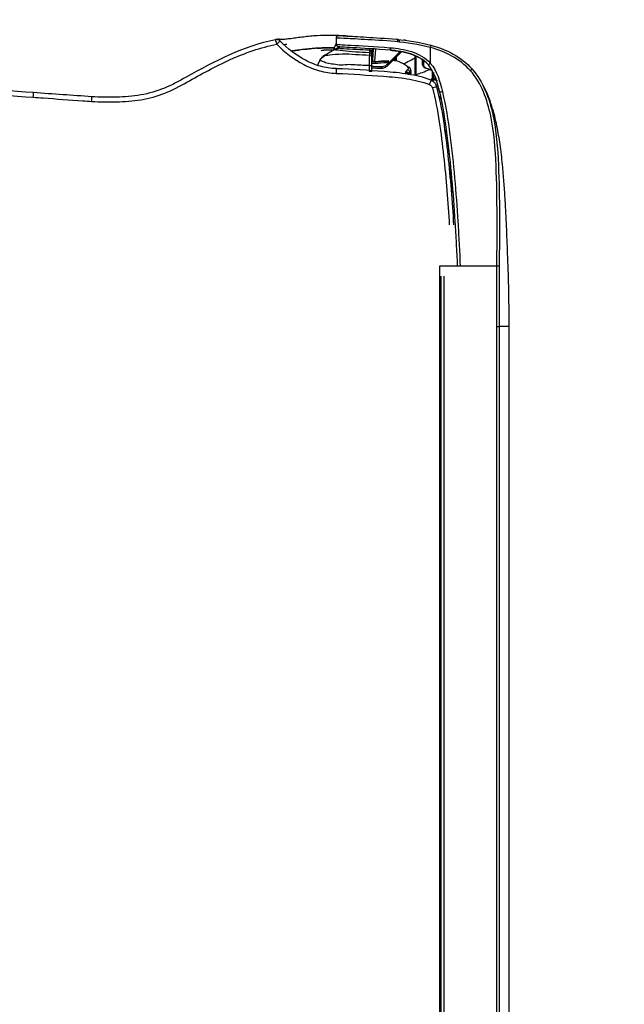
# Model space of a CAD drawing. Header units: millimetres. Extents: x -424979 to 718034, y -72486 to 344972.
# Tile 234 of 256: x 589816 to 590108, y 147364 to 147841. Entities that reach past the tile are written whole.
import ezdxf
from ezdxf.xclip import XClip

# ---------------------------------------------------------------- set-up
doc = ezdxf.new("R2010")
doc.units = ezdxf.units.MM
doc.header["$MEASUREMENT"] = 0
doc.header["$XCLIPFRAME"] = 0
doc.layers.add('IS_KLIM_urządzenia', color=3, linetype='Continuous')
doc.layers.add('Rysunki i obrazki', color=7, linetype='Continuous')
doc.layers.add('SKAN - RZUT_7_0_Nr_pióra__1', color=7, linetype='Continuous', lineweight=13)
picture_1 = doc.add_image_def('image7.tif', size_in_pixel=(14115, 7016))

# ---------------------------------------------------------------- blocks, each defined once
blk = doc.blocks.new('Rysunek_7_7', base_point=(-247133.12, 120862.67))
at = {"layer": 'SKAN - RZUT_7_0_Nr_pióra__1', "color": 7, "lineweight": 13}
image = blk.add_image(picture_1, insert=(-306883.09, 91162.66), size_in_units=(119499.94, 59400.02), dxfattribs=at)
image.set_boundary_path([(-0.5, -0.5), (14114.5, 7015.5)])
blk = doc.blocks.new('G$CFEA986A8')
at = {"layer": 'IS_KLIM_urządzenia', "linetype": 'Continuous'}
for p, q in [((965.15, 28.07), (964.65, 27.59)), ((964.65, 27.59), (965.09, 28)), ((965.09, 28), (964.65, 27.59)), ((965.08, 27.99), (964.65, 27.59)), ((965.08, 28), (964.75, 27.68)), ((964.76, 27.69), (965.08, 27.99)), ((965.13, 27.95), (965.13, 27.96)), ((965.13, 27.94), (965.13, 27.94)), ((965.13, 27.94), (965.13, 27.94)), ((960.8, 27.59), (960.8, 27.59)), ((960.8, 27.59), (960.8, 27.58)), ((960.8, 27.58), (960.8, 27.58)), ((962.82, 27.01), (965.29, 26.79)), ((965.33, 27.29), (963.06, 27.49)), ((965.34, 27.5), (963.25, 27.5)), ((963.62, 27.59), (963.77, 27.59)), ((963.77, 27.59), (963.62, 27.59)), ((963.62, 27.59), (963.62, 27.59)), ((963.62, 27.59), (963.62, 27.59)), ((963.78, 27.59), (963.64, 27.59)), ((963.65, 27.59), (963.64, 27.59)), ((963.64, 27.59), (963.65, 27.59)), ((964.65, 27.59), (963.77, 27.59)), ((964.65, 27.59), (963.78, 27.59)), ((963.81, 27.59), (964.11, 27.59)), ((964.11, 27.59), (963.81, 27.59)), ((964.65, 27.59), (963.82, 27.59)), ((963.82, 27.59), (963.82, 27.59)), ((963.96, 27.59), (964.65, 27.59)), ((963.96, 27.59), (963.96, 27.59)), ((964.65, 27.59), (963.96, 27.59)), ((963.96, 27.59), (964.65, 27.59)), ((963.96, 27.59), (963.96, 27.59)), ((964.65, 27.59), (963.96, 27.59)), ((964.64, 27.59), (964.65, 27.59)), ((964.66, 27.6), (964.65, 27.59)), ((964.65, 27.59), (964.66, 27.6)), ((964.65, 27.59), (964.65, 27.59)), ((964.65, 27.58), (964.65, 27.59)), ((964.65, 27.59), (964.65, 27.59)), ((964.65, 27.59), (964.65, 27.59)), ((964.65, 27.59), (964.65, 27.59)), ((964.65, 27.59), (964.65, 27.59)), ((964.65, 27.59), (964.65, 27.59)), ((964.65, 27.59), (964.65, 27.59)), ((964.65, 27.58), (964.65, 27.58)), ((962.04, 24.32), (962.13, 24.22)), ((962.13, 24.22), (964.85, 21.51)), ((962.13, 24.22), (962.49, 24.22)), ((962.49, 24.22), (962.22, 24.49)), ((964.88, 21.83), (962.49, 24.22)), ((962.49, 24.22), (962.63, 24.22)), ((46.52, 13.96), (921.55, 13.84)), ((48.58, 13.7), (919.48, 13.58)), ((919.48, 13.06), (48.58, 13.18)), ((921.53, 13.84), (921.53, 2.34)), ((58.74, 2.46), (909.33, 2.34)), ((58.73, 0), (909.33, -0.12)), ((909.33, 1.87), (58.74, 1.98))]:
    blk.add_line(p, q, dxfattribs=at)
for centre, radius, start, end in [((966.23, 46.82), 1, 314.7826, 11.7219), ((965.57, 23.69), 0.5, 174.3028, 174.8572)]:
    blk.add_arc(centre, radius, start, end, dxfattribs=at)
at = {"layer": 'IS_KLIM_urządzenia', "linetype": 'Continuous', "extrusion": (0, 0, -1)}
for centre, start, end in [((-966.24, 34.23), 2.819, 90), ((-967.54, 34.23), 90, 182.7932)]:
    blk.add_arc(centre, 0.5, start, end, dxfattribs=at)
at = {"layer": 'IS_KLIM_urządzenia', "linetype": 'Continuous'}
for centre, major_axis, ratio, start_param, end_param in [((954.69, 84.17), (-0.998, 0.07), 0.023762, 1.636562, 3.141593), ((966.23, 46.82), (-0.979, -0.203), 0.056856, 1.631801, 3.141593), ((966.23, 46.82), (-0.704, 0.71), 0.020204, 3.141593, 4.63148), ((960.36, 34.82), (0.999, -0.049), 0.051256, 4.768713, 6.283185), ((960.36, 34.78), (0.999, -0.047), 0.051373, 4.768607, 6.283185), ((960.8, 28.09), (0, 0.5), 0.002816, 3.141639, 4.764644), ((961.96, 28.09), (0, 0.5), 0.000868, 1.518284, 3.141546), ((963.74, 28.09), (0, 0.5), 0.707175, 3.141658, 4.713759), ((964.21, 28.09), (0, 0.5), 0.707187, 3.141658, 4.713902), ((963.62, 27.79), (0, -0.2), 0.000013, 0.000046, 1.220385), ((964.1, 27.28), (-0.499, -0.033), 0.703948, 5.100293, 5.413725), ((964.11, 27.79), (0, 0.2), 0.000013, 3.141639, 4.361977), ((961.71, 25.79), (-0.25, 0.009), 0.004928, 4.721292, 6.283312), ((962.22, 24.49), (0.177, 0.177), 0.009872, 1.573264, 3.141593), ((965.57, 23.69), (0.498, -0.05), 0.399009, 1.576336, 3.142289), ((965.57, 23.69), (0.498, -0.045), 0.399039, 1.572475, 3.141593), ((965.57, 23.75), (0.498, -0.042), 0.40242, 1.570829, 3.141593), ((966.78, 22.67), (-0.498, 0.048), 0.655613, 1.68664, 3.142509), ((960.03, 20.77), (-0.282, 0.413), 0.898755, 3.126761, 4.122323), ((960.3, 20.73), (0.367, 0.34), 0.8822, 4.14442, 5.443074), ((960.62, 20.38), (0.376, 0.33), 0.885836, 4.168001, 5.478744), ((958.09, 16.02), (0.925, -0.381), 0.043497, 4.774575, 6.283185), ((961.57, 16.6), (-0.192, 0.056), 0.184381, 0, 0.981312), ((962.44, 15.81), (0.326, -0.379), 0.006066, 3.141593, 4.776304), ((962.34, 17.18), (0, 0.2), 0.576627, 0, 1.56207), ((957.43, 15.43), (0.263, -0.965), 0.021464, 0, 1.498233), ((959.1, 15.2), (0.191, 0.059), 0.212832, 0.62596, 2.147611), ((959.27, 14.73), (-0.18, 0.087), 0.196125, 0, 1.166038), ((959.21, 15.5), (-0.19, -0.061), 0.210046, 3.10566, 3.756008), ((959.99, 15.18), (0, 0.2), 0.433029, 0, 1.56207), ((965.61, 15.81), (-0.482, 0.133), 0.040619, 1.62052, 3.141593), ((956.69, 13.39), (0.117, -0.486), 0.019962, 1.512141, 3.141593), ((960.96, 7.75), (-0.331, 0.375), 0.006851, 1.634627, 3.141593), ((921.53, 2.37), (0, 0.5), 0.000014, 1.623156, 3.109817)]:
    blk.add_ellipse(centre, major_axis=major_axis, ratio=ratio, start_param=start_param, end_param=end_param, dxfattribs=at)
at = {"layer": 'IS_KLIM_urządzenia', "linetype": 'Continuous', "extrusion": (0, 0, -1)}
for centre, major_axis, ratio, start_param, end_param in [((964.65, 28.09), (0.266, -0.423), 1, 5.550236, 6.844477), ((964.05, 27.59), (-0.725, 0), 0.000047, 1.659786, 2.553482), ((964.05, 27.59), (-0.725, 0), 0.000047, 3.72973, 4.623425)]:
    blk.add_ellipse(centre, major_axis=major_axis, ratio=ratio, start_param=start_param, end_param=end_param, dxfattribs=at)
at = {"layer": 'IS_KLIM_urządzenia', "linetype": 'Continuous'}
for points, degree in [([(959.21, 147.27), (958, 130.15), (956.79, 113.02), (955.58, 95.9)], 3), ([(956.51, 95.85), (957.7, 112.97), (958.9, 130.09), (960.1, 147.21)], 3), ([(955.58, 95.9), (956.08, 95.86), (956.51, 95.84), (956.51, 95.85)], 3), ([(955.68, 84.1), (955.96, 88.01), (956.23, 91.93), (956.51, 95.85)], 3), ([(966.94, 46.13), (967.09, 46.15), (967.24, 46.22), (967.29, 46.32)], 3), ([(967.29, 46.32), (967.31, 46.43), (967.3, 46.54), (967.28, 46.65)], 3), ([(967.29, 46.32), (967.29, 46.33), (967.3, 46.34), (967.3, 46.34)], 3), ([(966.26, 44.75), (966.23, 44.93), (966.2, 45.11), (966.17, 45.29)], 3), ([(964.94, 43.51), (965.19, 42.03), (965.36, 40.54), (965.46, 39.04)], 3), ([(963.02, 38.08), (962.56, 38.37), (962.05, 38.54)], 2), ([(963.01, 38.08), (962.7, 38.26), (962.38, 38.43), (962.05, 38.54)], 3), ([(963.01, 38.08), (963.43, 37.83), (963.78, 37.48), (964.04, 37.07)], 3), ([(965.48, 38.69), (965.55, 37.5), (965.57, 36.3), (965.55, 35.08)], 3), ([(965.18, 35.2), (964.59, 36.16), (964.01, 37.11)], 2), ([(965.07, 35.52), (965.08, 36.12), (965.09, 36.71), (965.1, 37.31)], 3), ([(965.76, 34.34), (965.65, 34.4), (965.55, 34.45), (965.44, 34.49)], 3), ([(966.24, 34.73), (966.67, 34.73), (967.1, 34.73), (967.54, 34.73)], 3), ([(967.95, 32.52), (967.94, 32.5), (967.94, 32.48), (967.94, 32.45)], 3), ([(964.56, 28.09), (964.41, 28.09), (964.25, 28.09), (964.09, 28.09)], 3), ([(960.8, 27.59), (961.08, 27.59), (961.36, 27.59), (961.63, 27.59)], 3), ([(960.8, 27.59), (961.19, 27.59), (961.58, 27.59), (961.96, 27.59)], 3), ([(960.8, 27.58), (961.04, 27.58), (961.28, 27.58), (961.52, 27.58)], 3), ([(960.8, 27.58), (961.04, 27.58), (961.28, 27.58), (961.52, 27.58)], 3), ([(962.82, 27.01), (962.88, 26.08), (962.94, 25.14), (963, 24.21)], 3), ([(963.12, 27.59), (963.12, 27.56), (963.12, 27.52), (963.12, 27.48)], 3), ([(963.61, 27.59), (963.61, 27.59), (963.62, 27.59), (963.62, 27.59)], 3), ([(963.61, 27.59), (963.62, 27.59), (963.62, 27.59), (963.62, 27.59)], 3), ([(963.62, 27.59), (964.65, 27.59)], 1), ([(963.62, 27.59), (963.62, 27.59), (963.62, 27.59), (963.62, 27.59)], 3), ([(963.62, 27.59), (963.62, 27.59), (963.62, 27.59), (963.62, 27.59)], 3), ([(963.62, 27.59), (963.62, 27.59), (963.62, 27.59), (963.62, 27.59)], 3), ([(964.65, 27.59), (963.72, 27.59)], 1), ([(963.74, 27.59), (963.9, 27.59), (964.05, 27.59), (964.21, 27.59)], 3), ([(963.75, 27.58), (964.65, 27.58)], 1), ([(963.82, 27.58), (963.95, 27.58), (964.08, 27.58), (964.21, 27.58)], 3), ([(964.07, 27.63), (964.08, 27.59), (964.07, 27.54), (964.07, 27.5)], 3), ([(964.84, 27.63), (964.84, 27.63), (964.84, 27.63)], 2), ([(961.46, 25.8), (961.45, 25.65), (961.45, 25.49), (961.44, 25.34)], 3), ([(961.44, 25.33), (961.45, 25.49), (961.45, 25.64), (961.46, 25.8)], 3), ([(961.44, 25.33), (961.44, 25.34), (961.44, 25.34), (961.44, 25.34)], 3), ([(961.44, 25.34), (961.44, 25.34), (961.44, 25.34), (961.44, 25.34)], 3), ([(961.53, 25.25), (961.5, 25.28), (961.47, 25.31), (961.44, 25.33)], 3), ([(965.59, 23.95), (965.59, 23.93), (965.59, 23.91), (965.59, 23.89)], 3), ([(961.71, 20.35), (962.17, 20.89), (962.5, 21.51), (962.77, 22.21)], 3), ([(963.68, 22.68), (963.41, 22.68), (963.15, 22.68), (962.88, 22.68)], 3), ([(962.91, 22.88), (963.1, 22.88), (963.29, 22.88), (963.48, 22.88)], 3), ([(964.99, 22.88), (965.02, 23.18), (965.05, 23.49), (965.08, 23.79)], 3), ([(965.08, 23.79), (965.07, 23.76), (965.07, 23.74)], 2), ([(960.36, 20.28), (960.28, 20.27), (960.21, 20.27), (960.13, 20.27)], 3), ([(960.67, 19.93), (960.57, 20.04), (960.47, 20.16), (960.36, 20.28)], 3), ([(960.77, 20.72), (960.88, 20.6), (960.99, 20.49), (961.09, 20.37)], 3), ([(967.08, 20.79), (967.09, 20.91), (967.11, 21.03), (967.12, 21.15)], 3), ([(960.32, 19.65), (961.01, 19.71)], 1), ([(956.57, 13.87), (958.54, 14.35), (960.56, 14.86), (962.11, 16.19)], 3), ([(960.96, 15.39), (961.12, 15.8), (961.26, 16.23), (961.38, 16.66)], 3), ([(961.46, 16.61), (961.35, 16.22), (961.22, 15.84), (961.09, 15.47)], 3), ([(955.37, 13.91), (955.39, 13.82), (955.42, 13.72), (955.44, 13.63)], 3), ([(955.66, 13.67), (955.63, 13.77), (955.61, 13.86), (955.58, 13.96)], 3), ([(955.71, 13.68), (955.63, 13.97)], 1), ([(962.45, 15.79), (960.85, 14.4), (958.75, 13.85), (956.7, 13.36)], 3), ([(957.22, 14.35), (957.26, 14.21), (957.31, 14.07), (957.35, 13.93)], 3), ([(958.86, 14.36), (958.94, 14.51), (959.01, 14.66), (959.09, 14.81)], 3), ([(958.99, 15.2), (958.96, 15.28), (958.94, 15.36), (958.91, 15.43)], 3), ([(959.13, 14.84), (959.07, 14.95), (959.03, 15.08), (958.99, 15.2)], 3), ([(959.14, 15.62), (959.18, 15.51), (959.21, 15.39), (959.25, 15.28)], 3), ([(959.25, 15.28), (959.29, 15.37), (959.32, 15.47), (959.36, 15.57)], 3), ([(959.25, 15.28), (959.26, 15.22), (959.28, 15.16), (959.3, 15.1)], 3), ([(959.47, 15.22), (959.43, 15.33), (959.39, 15.45), (959.36, 15.57)], 3), ([(960.55, 15.18), (960.34, 15.18), (960.12, 15.18), (959.9, 15.18)], 3), ([(951.29, 13.18), (951.31, 13.06), (951.34, 12.94), (951.37, 12.81)], 3), ([(955.23, 13.58), (955.2, 13.68), (955.18, 13.77), (955.15, 13.87)], 3), ([(961.43, 7.5), (961.59, 7.65), (961.75, 7.8), (961.9, 7.95)], 3), ([(909.33, 2.34), (909.33, 2.09), (909.33, 1.88), (909.33, 1.87)], 3), ([(909.33, 2.34), (913.4, 2.34), (917.46, 2.34), (921.53, 2.34)], 3), ([(909.33, -0.12), (909.33, -0.12), (909.33, 0.54), (909.33, 1.87)], 3)]:
    blk.add_open_spline(points, degree=degree, dxfattribs=at)
for points, knots in [([(955.58, 95.9), (955.58, 95.9), (955.58, 95.9), (955.53, 95.23), (955.49, 94.57), (955.25, 91.24), (955.06, 88.58), (954.84, 85.33), (954.79, 84.73), (954.75, 84.14)], [0, 0, 0, 0, 0.000005, 0.000005, 0.169628, 0.169628, 0.84812, 0.84812, 1, 1, 1, 1]), ([(954.75, 84.14), (954.63, 82.47), (954.61, 80.8), (954.69, 77.48), (954.82, 75.82), (955.37, 72.52), (955.81, 70.89), (957.03, 67.83), (957.82, 66.37), (960.23, 62.03), (961.84, 59.14), (964.54, 53.15), (965.62, 50.05), (966.3, 46.78)], [0, 0, 0, 0, 0.125, 0.125, 0.25, 0.25, 0.375, 0.375, 0.5, 0.5, 0.75, 0.75, 1, 1, 1, 1]), ([(967.2, 47.03), (965.86, 53.51), (962.85, 59.33), (958.84, 66.5), (958.05, 67.93), (956.79, 70.95), (956.34, 72.56), (955.76, 75.84), (955.63, 77.48), (955.55, 80.78), (955.57, 82.47), (955.68, 84.1)], [0, 0, 0, 0, 0.5, 0.5, 0.625, 0.625, 0.75, 0.75, 0.875, 0.875, 1, 1, 1, 1]), ([(966.3, 46.78), (964.67, 45.16), (963.24, 43.34), (961.67, 40.33), (961.23, 39.26), (960.62, 37.05), (960.47, 35.91), (960.41, 34.77)], [0, 0, 0, 0, 0.5, 0.5, 0.75, 0.75, 1, 1, 1, 1]), ([(961.36, 34.77), (961.41, 35.86), (961.55, 36.93), (962.13, 39.01), (962.55, 40.02), (964.04, 42.86), (965.39, 44.59), (966.93, 46.11)], [0, 0, 0, 0, 0.25, 0.25, 0.5, 0.5, 1, 1, 1, 1]), ([(967.94, 32.46), (967.98, 33.04), (968.04, 34.37), (968.09, 36.58), (968.01, 38.79), (967.83, 40.67), (967.66, 42.07), (967.47, 43.41), (967.32, 44.56), (967.24, 45.44), (967.23, 46.03), (967.25, 46.23), (967.27, 46.26)], [0, 0, 0, 0, 0.115267, 0.254457, 0.395518, 0.463491, 0.528201, 0.59274, 0.664878, 0.754718, 0.87115, 1, 1, 1, 1]), ([(967.3, 46.34), (967.3, 46.34), (967.31, 46.4), (967.29, 46.6), (967.29, 46.62), (967.29, 46.62)], [0, 0, 0, 0, 0.020014, 0.885037, 1, 1, 1, 1]), ([(965.56, 35.11), (965.56, 35.53), (965.57, 36.73), (965.52, 38.45), (965.36, 40.28), (965.19, 41.69), (965.03, 42.84), (964.95, 43.45), (964.92, 43.67)], [0, 0, 0, 0, 0.166496, 0.472954, 0.620259, 0.762905, 0.910022, 1, 1, 1, 1]), ([(961.96, 28.12), (962.02, 29.2), (962.07, 30.28), (962.16, 31.9), (962.19, 32.44), (962.06, 33.52), (962.05, 34.06), (962.26, 35.6), (962.42, 36.56), (962.87, 37.76), (963, 38.06), (963.01, 38.08)], [0, 0, 0, 0, 0.25, 0.25, 0.375, 0.375, 0.5, 0.5, 0.75, 0.75, 1, 1, 1, 1]), ([(964.07, 37.1), (963.98, 37.24), (963.79, 37.51), (963.45, 37.81), (963.16, 38.01), (963.04, 38.08), (963, 38.1)], [0, 0, 0, 0, 0.309065, 0.631823, 0.868077, 1, 1, 1, 1]), ([(964.07, 37.09), (963.98, 37.24), (963.78, 37.5), (963.44, 37.81), (963.16, 38), (963.05, 38.06), (963.01, 38.08)], [0, 0, 0, 0, 0.319138, 0.64537, 0.882709, 1, 1, 1, 1]), ([(965.05, 37.8), (965.06, 37.67), (965.08, 37.54), (965.1, 37.37), (965.1, 37.34), (965.1, 37.31)], [0, 0, 0, 0, 0.794972, 0.794972, 1, 1, 1, 1]), ([(964.04, 37.07), (964.04, 37.05), (964.05, 36.71), (964.19, 35.39), (964.31, 34.5), (964.4, 32.69), (964.28, 31.78), (964.18, 29.94), (964.14, 29.01), (964.09, 28.09)], [0, 0, 0, 0, 0.25, 0.25, 0.5, 0.5, 0.75, 0.75, 1, 1, 1, 1]), ([(960.41, 34.72), (960.26, 31.56), (960.06, 28.4), (959.71, 23.67), (959.56, 22.09), (959.07, 18.98), (958.75, 17.44), (958.13, 15.95)], [0, 0, 0, 0, 0.5, 0.5, 0.75, 0.75, 1, 1, 1, 1]), ([(959.02, 15.64), (959.64, 17.15), (959.98, 18.72), (960.49, 21.88), (960.64, 23.48), (961.01, 28.3), (961.2, 31.53), (961.35, 34.73)], [0, 0, 0, 0, 0.25, 0.25, 0.5, 0.5, 1, 1, 1, 1]), ([(960.41, 34.77), (960.41, 34.77), (960.41, 34.77), (960.41, 34.75), (960.41, 34.74), (960.41, 34.72)], [0, 0, 0, 0, 0.001414, 0.001414, 1, 1, 1, 1]), ([(961.35, 34.73), (961.35, 34.73), (961.35, 34.73), (961.35, 34.74), (961.36, 34.76), (961.36, 34.77)], [0, 0, 0, 0, 0.001471, 0.001471, 1, 1, 1, 1]), ([(964.56, 28.09), (964.61, 29), (964.65, 29.9), (964.75, 31.71), (964.82, 32.66), (965.03, 34.22), (965.11, 34.83), (965.16, 35.22), (965.17, 35.23), (965.17, 35.22), (965.17, 35.22), (965.17, 35.22)], [0, 0, 0, 0, 0.284008, 0.284008, 0.568016, 0.568016, 0.852024, 0.852024, 0.994028, 0.994028, 1, 1, 1, 1]), ([(965.08, 23.79), (965.34, 26.88), (965.47, 29.57), (965.69, 33.25), (965.74, 34.25), (965.74, 34.25)], [0, 0, 0, 0, 0.500106, 0.500106, 1, 1, 1, 1]), ([(965.46, 34.09), (965.46, 34.09), (965.46, 34.09), (965.46, 34.09), (965.46, 34.13), (965.46, 34.18), (965.46, 34.24), (965.45, 34.36), (965.43, 34.59), (965.34, 34.9), (965.23, 35.11), (965.15, 35.22)], [0, 0, 0, 0, 0.001602, 0.502486, 0.642444, 0.701637, 0.729046, 0.756167, 0.815817, 0.90057, 1, 1, 1, 1]), ([(965.46, 34.05), (965.46, 34.04), (965.46, 34.03), (965.45, 33.91), (965.44, 33.65), (965.38, 32.61), (965.33, 31.63), (965.24, 29.85), (965.2, 28.96), (965.15, 28.07)], [0, 0, 0, 0, 0.02439, 0.02439, 0.219512, 0.219512, 0.609756, 0.609756, 1, 1, 1, 1]), ([(965.16, 35.25), (965.59, 35.16), (966, 35.01), (966.42, 34.77), (966.45, 34.76), (966.47, 34.74)], [0, 0, 0, 0, 0.941622, 0.941622, 1, 1, 1, 1]), ([(965.16, 35.22), (965.2, 35.15), (965.31, 34.98), (965.39, 34.73), (965.43, 34.55), (965.44, 34.49)], [0, 0, 0, 0, 0.324072, 0.765618, 1, 1, 1, 1]), ([(965.46, 34.03), (965.46, 34.06), (965.46, 34.12), (965.46, 34.12), (965.46, 34.12), (965.46, 34.13), (965.46, 34.13), (965.46, 34.15), (965.46, 34.19), (965.46, 34.32), (965.43, 34.62), (965.36, 34.97), (965.2, 35.18), (965.16, 35.22)], [0, 0, 0, 0, 0.103876, 0.340883, 0.382554, 0.387142, 0.39037, 0.395164, 0.414092, 0.462737, 0.590801, 0.905937, 1, 1, 1, 1]), ([(966.24, 34.73), (966.24, 34.73), (966.19, 33.69), (965.98, 29.9), (965.85, 27.14), (965.59, 23.95)], [0, 0, 0, 0, 0.5, 0.5, 1, 1, 1, 1]), ([(965.63, 15.79), (966.27, 18.17), (966.59, 20.61), (967.02, 25.18), (967.13, 27.31), (967.34, 30.85), (967.42, 32.29), (967.52, 34.22), (967.54, 34.73), (967.54, 34.73)], [0, 0, 0, 0, 0.25, 0.25, 0.5, 0.5, 0.75, 0.75, 1, 1, 1, 1]), ([(968.04, 34.21), (968.04, 34.21), (968.01, 33.7), (967.91, 31.81), (967.82, 30.4), (967.61, 26.94), (967.5, 24.85), (967.06, 20.38), (966.74, 18), (966.09, 15.68)], [0, 0, 0, 0, 0.25, 0.25, 0.5, 0.5, 0.75, 0.75, 1, 1, 1, 1]), ([(967.95, 32.55), (967.95, 32.54), (967.95, 32.54), (967.95, 32.53), (967.95, 32.53), (967.95, 32.53), (967.95, 32.52), (967.95, 32.52)], [0, 0, 0, 0, 0.491862, 0.491862, 0.745898, 0.745898, 1, 1, 1, 1]), ([(961.96, 28.12), (961.63, 28.12), (961.3, 28.12), (960.91, 28.12), (960.86, 28.12), (960.81, 28.12)], [0, 0, 0, 0, 0.8646, 0.8646, 1, 1, 1, 1]), ([(964.09, 28.09), (963.86, 28.1), (963.57, 28.1), (962.96, 28.11), (962.63, 28.11), (962.19, 28.12), (962.07, 28.12), (961.96, 28.12)], [0, 0, 0, 0, 0.429825, 0.429825, 0.859756, 0.859756, 1, 1, 1, 1]), ([(965.15, 28.07), (965.15, 28.07), (965.11, 28.07), (964.96, 28.08), (964.85, 28.08), (964.67, 28.09), (964.62, 28.09), (964.56, 28.09)], [0, 0, 0, 0, 0.429933, 0.429933, 0.859697, 0.859697, 1, 1, 1, 1]), ([(961.52, 27.59), (961.52, 27.5), (961.51, 27.41), (961.49, 26.81), (961.47, 26.31), (961.46, 25.8)], [0, 0, 0, 0, 0.152905, 0.152905, 1, 1, 1, 1]), ([(961.63, 27.59), (961.65, 27.59), (961.67, 27.59), (961.77, 27.59), (961.86, 27.59), (962.03, 27.59), (962.11, 27.59), (962.18, 27.59), (962.19, 27.59), (962.2, 27.59)], [0, 0, 0, 0, 0.082278, 0.082278, 0.515336, 0.515336, 0.94848, 0.94848, 1, 1, 1, 1]), ([(961.7, 25.79), (961.71, 25.96), (961.72, 26.13), (961.74, 26.73), (961.75, 27.16), (961.77, 27.59)], [0, 0, 0, 0, 0.277754, 0.277754, 1, 1, 1, 1]), ([(961.96, 27.59), (962.06, 27.59), (962.15, 27.59), (962.52, 27.59), (962.8, 27.59), (963.31, 27.59), (963.54, 27.59), (963.74, 27.59)], [0, 0, 0, 0, 0.140214, 0.140214, 0.570124, 0.570124, 1, 1, 1, 1]), ([(962.2, 27.59), (962.36, 27.59), (962.53, 27.59), (963.01, 27.59), (963.32, 27.59), (963.62, 27.59)], [0, 0, 0, 0, 0.351844, 0.351844, 1, 1, 1, 1]), ([(962.41, 27.59), (962.46, 26.77), (962.51, 25.96), (962.59, 24.83), (962.61, 24.52), (962.63, 24.22)], [0, 0, 0, 0, 0.726529, 0.726529, 1, 1, 1, 1]), ([(962.85, 24.21), (962.84, 24.38), (962.82, 24.54), (962.77, 25.38), (962.73, 26.04), (962.67, 27), (962.65, 27.3), (962.63, 27.59)], [0, 0, 0, 0, 0.147619, 0.147619, 0.738093, 0.738093, 1, 1, 1, 1]), ([(963.06, 27.49), (963.03, 27.49), (962.99, 27.48), (962.93, 27.44), (962.9, 27.41), (962.86, 27.33), (962.84, 27.29), (962.82, 27.19), (962.81, 27.14), (962.81, 27.06), (962.81, 27.04), (962.82, 27.01)], [0, 0, 0, 0, 0.247479, 0.247479, 0.496795, 0.496795, 0.717384, 0.717384, 0.907765, 0.907765, 1, 1, 1, 1]), ([(963.62, 27.59), (963.63, 27.59), (963.63, 27.59), (963.63, 27.59), (963.64, 27.59), (963.67, 27.59), (963.7, 27.59), (963.73, 27.59), (963.74, 27.59), (963.75, 27.59)], [0, 0, 0, 0, 0.03684, 0.03684, 0.184198, 0.184198, 0.773632, 0.773632, 1, 1, 1, 1]), ([(963.62, 27.59), (963.64, 27.59), (963.66, 27.59), (963.7, 27.59), (963.73, 27.59), (963.76, 27.59), (963.77, 27.59), (963.78, 27.59)], [0, 0, 0, 0, 0.33263, 0.33263, 0.794188, 0.794188, 1, 1, 1, 1]), ([(963.62, 27.59), (963.63, 27.59), (963.63, 27.59), (963.64, 27.59), (963.64, 27.59), (963.67, 27.59), (963.7, 27.59), (963.76, 27.59), (963.79, 27.59), (963.82, 27.59)], [0, 0, 0, 0, 0.02531, 0.02531, 0.126549, 0.126549, 0.531507, 0.531507, 1, 1, 1, 1]), ([(963.78, 27.59), (963.77, 27.59), (963.76, 27.59), (963.72, 27.59), (963.68, 27.59), (963.65, 27.59)], [0, 0, 0, 0, 0.257776, 0.257776, 1, 1, 1, 1]), ([(963.65, 27.59), (963.66, 27.59), (963.67, 27.59), (963.72, 27.59), (963.75, 27.59), (963.78, 27.59)], [0, 0, 0, 0, 0.26079, 0.26079, 1, 1, 1, 1]), ([(964.21, 27.59), (964.25, 27.59), (964.29, 27.59), (964.43, 27.59), (964.51, 27.59), (964.62, 27.59), (964.65, 27.59), (964.65, 27.59)], [0, 0, 0, 0, 0.140473, 0.140473, 0.570712, 0.570712, 1, 1, 1, 1]), ([(964.21, 27.58), (964.25, 27.58), (964.28, 27.58), (964.42, 27.58), (964.51, 27.58), (964.62, 27.58), (964.65, 27.58), (964.65, 27.58)], [0, 0, 0, 0, 0.140333, 0.140333, 0.570144, 0.570144, 1, 1, 1, 1]), ([(964.84, 27.63), (964.84, 27.63), (964.83, 27.62), (964.81, 27.61), (964.8, 27.61), (964.76, 27.6), (964.72, 27.59), (964.67, 27.59), (964.66, 27.59), (964.65, 27.59)], [0, 0, 0, 0, 0.370218, 0.370218, 0.528672, 0.528672, 0.919032, 0.919032, 1, 1, 1, 1]), ([(961.46, 25.8), (961.45, 25.7), (961.46, 25.6), (961.49, 25.29), (961.56, 25.06), (961.74, 24.69), (961.85, 24.53), (962, 24.36), (962.02, 24.34), (962.04, 24.32)], [0, 0, 0, 0, 0.177731, 0.177731, 0.59018, 0.59018, 0.940555, 0.940555, 1, 1, 1, 1]), ([(962.22, 24.49), (962.08, 24.63), (961.96, 24.8), (961.79, 25.15), (961.74, 25.34), (961.71, 25.62), (961.7, 25.71), (961.7, 25.79)], [0, 0, 0, 0, 0.410681, 0.410681, 0.822529, 0.822529, 1, 1, 1, 1]), ([(965.59, 23.89), (965.46, 22.49), (965.26, 21.03), (964.35, 18.18), (963.6, 16.81), (962.45, 15.79)], [0, 0, 0, 0, 0.5, 0.5, 1, 1, 1, 1]), ([(962.63, 24.22), (962.65, 24.22), (962.68, 24.21), (962.74, 24.21), (962.76, 24.21), (962.8, 24.21), (962.82, 24.21), (962.84, 24.21), (962.84, 24.21), (962.85, 24.21)], [0, 0, 0, 0, 0.315815, 0.315815, 0.631664, 0.631664, 0.946964, 0.946964, 1, 1, 1, 1]), ([(962.85, 24.21), (962.86, 24.21), (962.88, 24.21), (962.93, 24.21), (962.96, 24.21), (963, 24.21)], [0, 0, 0, 0, 0.325415, 0.325415, 1, 1, 1, 1]), ([(962.11, 16.19), (963.2, 17.13), (963.9, 18.42), (964.76, 21.07), (964.95, 22.43), (965.07, 23.73)], [0, 0, 0, 0, 0.5, 0.5, 1, 1, 1, 1]), ([(962.77, 22.21), (962.82, 22.35), (962.87, 22.55), (962.93, 22.97), (962.95, 23.17), (962.97, 23.39)], [0, 0, 0, 0, 0.583115, 0.583115, 1, 1, 1, 1]), ([(965.07, 23.73), (965.07, 23.69), (965.06, 23.65), (965.05, 23.52), (965.04, 23.43), (965.02, 23.17), (965, 23.02), (964.95, 22.61), (964.91, 22.36), (964.82, 21.77), (964.76, 21.43), (964.53, 20.35), (964.32, 19.62), (963.81, 18.4), (963.54, 17.9), (963.22, 17.43)], [0, 0, 0, 0, 0.01825, 0.01825, 0.060304, 0.060304, 0.132525, 0.132525, 0.246095, 0.246095, 0.402611, 0.402611, 0.74532, 0.74532, 1, 1, 1, 1]), ([(966.78, 22.01), (966.78, 22.01), (966.84, 22), (966.95, 22.03), (967.07, 22.1), (967.16, 22.19), (967.21, 22.27), (967.24, 22.34), (967.25, 22.39), (967.26, 22.43), (967.26, 22.44), (967.26, 22.45), (967.26, 22.45), (967.26, 22.45), (967.26, 22.46), (967.26, 22.46), (967.26, 22.46)], [0, 0, 0, 0, 0.014957, 0.230647, 0.404323, 0.550842, 0.673461, 0.771778, 0.844068, 0.888574, 0.900891, 0.909159, 0.918712, 0.93551, 0.981208, 1, 1, 1, 1]), ([(967.28, 22.63), (967.28, 22.59), (967.27, 22.55), (967.27, 22.49), (967.26, 22.47), (967.26, 22.46), (967.26, 22.46), (967.26, 22.46)], [0, 0, 0, 0, 0.498718, 0.498718, 0.99668, 0.99668, 1, 1, 1, 1]), ([(967.26, 22.46), (967.26, 22.46), (967.26, 22.46), (967.26, 22.47), (967.27, 22.49), (967.27, 22.53), (967.27, 22.55), (967.27, 22.58)], [0, 0, 0, 0, 0.000031, 0.000031, 0.61098, 0.61098, 1, 1, 1, 1]), ([(960.15, 19.88), (960.2, 19.89), (960.24, 19.89), (960.42, 19.9), (960.55, 19.92), (960.67, 19.93)], [0, 0, 0, 0, 0.263267, 0.263267, 1, 1, 1, 1]), ([(960.77, 20.72), (960.77, 20.72), (960.76, 20.73), (960.71, 20.77), (960.67, 20.79), (960.58, 20.79), (960.53, 20.78), (960.49, 20.75)], [0, 0, 0, 0, 0.062565, 0.062565, 0.548357, 0.548357, 1, 1, 1, 1]), ([(961.01, 19.71), (960.99, 19.7), (960.97, 19.7), (960.86, 19.72), (960.76, 19.8), (960.67, 19.93)], [0, 0, 0, 0, 0.175003, 0.175003, 1, 1, 1, 1]), ([(961.01, 19.74), (961.09, 19.73), (961.31, 19.75), (961.54, 19.93), (961.64, 20.09), (961.66, 20.13)], [0, 0, 0, 0, 0.289751, 0.808576, 1, 1, 1, 1]), ([(961.09, 20.37), (961.18, 20.27), (961.28, 20.21), (961.49, 20.18), (961.61, 20.24), (961.71, 20.35)], [0, 0, 0, 0, 0.456839, 0.456839, 1, 1, 1, 1]), ([(962.31, 21.21), (962.46, 20.92), (962.62, 20.62), (963.03, 19.85), (963.28, 19.36), (963.53, 18.88)], [0, 0, 0, 0, 0.379029, 0.379029, 1, 1, 1, 1]), ([(963.92, 18.68), (963.54, 18.68), (963.16, 18.68), (962.34, 18.68), (961.91, 18.68), (961.21, 18.68), (960.95, 18.68), (960.49, 18.68), (960.29, 18.68), (960.1, 18.68)], [0, 0, 0, 0, 0.296997, 0.296997, 0.640532, 0.640532, 0.845161, 0.845161, 1, 1, 1, 1]), ([(960.1, 18.68), (960.27, 18.25), (960.44, 17.81), (960.79, 16.91), (960.98, 16.43), (961.16, 15.96)], [0, 0, 0, 0, 0.478968, 0.478968, 1, 1, 1, 1]), ([(960.12, 18.88), (960.23, 18.88), (960.34, 18.88), (960.88, 18.88), (961.32, 18.88), (961.94, 18.88), (962.11, 18.88), (962.86, 18.88), (963.43, 18.88), (964, 18.88)], [0, 0, 0, 0, 0.084494, 0.084494, 0.422472, 0.422472, 0.560579, 0.560579, 1, 1, 1, 1]), ([(958.13, 15.95), (958.09, 15.85), (958.03, 15.75), (957.88, 15.59), (957.79, 15.51), (957.62, 15.42), (957.55, 15.39), (957.47, 15.37)], [0, 0, 0, 0, 0.368676, 0.368676, 0.737518, 0.737518, 1, 1, 1, 1]), ([(961.38, 16.66), (961.41, 16.76), (961.46, 16.86), (961.57, 17.03), (961.64, 17.1), (961.8, 17.23), (961.89, 17.28), (962.1, 17.36), (962.22, 17.38), (962.34, 17.38)], [0, 0, 0, 0, 0.230955, 0.230955, 0.455697, 0.455697, 0.706422, 0.706422, 1, 1, 1, 1]), ([(962.23, 17.18), (962.13, 17.18), (962.04, 17.16), (961.87, 17.1), (961.79, 17.06), (961.67, 16.96), (961.61, 16.9), (961.52, 16.77), (961.48, 16.69), (961.46, 16.61)], [0, 0, 0, 0, 0.299295, 0.299295, 0.552236, 0.552236, 0.775182, 0.775182, 1, 1, 1, 1]), ([(963.03, 17.18), (962.84, 17.18), (962.66, 17.18), (962.39, 17.18), (962.31, 17.18), (962.23, 17.18)], [0, 0, 0, 0, 0.696556, 0.696556, 1, 1, 1, 1]), ([(962.34, 17.38), (962.45, 17.38), (962.56, 17.38), (962.84, 17.38), (963.01, 17.38), (963.18, 17.38)], [0, 0, 0, 0, 0.390013, 0.390013, 1, 1, 1, 1]), ([(957.47, 15.37), (955.22, 14.75), (952.93, 14.35), (948.34, 13.64), (946.03, 13.36), (939.09, 12.61), (934.45, 12.24), (929.8, 11.96)], [0, 0, 0, 0, 0.25, 0.25, 0.5, 0.5, 1, 1, 1, 1]), ([(929.86, 11.03), (934.54, 11.32), (939.21, 11.68), (946.19, 12.44), (948.51, 12.73), (953.12, 13.44), (955.43, 13.85), (957.69, 14.47)], [0, 0, 0, 0, 0.5, 0.5, 0.75, 0.75, 1, 1, 1, 1]), ([(957.69, 14.47), (957.85, 14.51), (958, 14.57), (958.33, 14.76), (958.51, 14.9), (958.81, 15.23), (958.93, 15.43), (959.02, 15.64)], [0, 0, 0, 0, 0.262451, 0.262451, 0.631307, 0.631307, 1, 1, 1, 1]), ([(959.09, 14.81), (959.03, 14.7), (958.97, 14.58), (958.89, 14.43), (958.88, 14.39), (958.86, 14.36)], [0, 0, 0, 0, 0.758703, 0.758703, 1, 1, 1, 1]), ([(959.09, 14.81), (959.14, 14.92), (959.2, 15.01), (959.36, 15.16), (959.45, 15.23), (959.64, 15.32), (959.75, 15.36), (959.91, 15.38), (959.95, 15.38), (959.99, 15.38)], [0, 0, 0, 0, 0.291856, 0.291856, 0.579131, 0.579131, 0.886367, 0.886367, 1, 1, 1, 1]), ([(959.9, 15.18), (959.87, 15.18), (959.84, 15.18), (959.71, 15.16), (959.63, 15.14), (959.47, 15.06), (959.4, 15.01), (959.28, 14.88), (959.22, 14.81), (959.18, 14.73)], [0, 0, 0, 0, 0.114875, 0.114875, 0.424433, 0.424433, 0.71152, 0.71152, 1, 1, 1, 1]), ([(959.99, 15.38), (960.11, 15.38), (960.23, 15.38), (960.55, 15.38), (960.74, 15.38), (960.94, 15.38)], [0, 0, 0, 0, 0.379834, 0.379834, 1, 1, 1, 1]), ([(960.98, 7.72), (962.17, 8.78), (963.14, 10.05), (964.66, 12.8), (965.21, 14.27), (965.63, 15.79)], [0, 0, 0, 0, 0.5, 0.5, 1, 1, 1, 1]), ([(966.09, 15.68), (965.66, 14.11), (965.09, 12.61), (963.52, 9.78), (962.52, 8.46), (961.29, 7.38)], [0, 0, 0, 0, 0.5, 0.5, 1, 1, 1, 1]), ([(965.63, 15.79), (964.68, 15.79), (963.74, 15.79), (962.68, 15.79), (962.57, 15.79), (962.45, 15.79)], [0, 0, 0, 0, 0.894615, 0.894615, 1, 1, 1, 1]), ([(921.68, 10.32), (923.14, 10.32), (924.6, 10.43), (927.53, 10.58), (928.99, 10.67), (933.37, 10.94), (936.29, 11.16), (942.12, 11.68), (945.03, 11.98), (950.83, 12.75), (953.72, 13.19), (956.57, 13.87)], [0, 0, 0, 0, 0.125, 0.125, 0.25, 0.25, 0.5, 0.5, 0.75, 0.75, 1, 1, 1, 1]), ([(956.7, 13.36), (953.84, 12.67), (950.94, 12.23), (945.12, 11.46), (942.19, 11.16), (936.34, 10.64), (933.41, 10.42), (929.01, 10.14), (927.55, 10.06), (924.61, 9.91), (923.15, 9.8), (921.68, 9.8)], [0, 0, 0, 0, 0.25, 0.25, 0.5, 0.5, 0.75, 0.75, 0.875, 0.875, 1, 1, 1, 1]), ([(941.83, 11.98), (941.83, 11.98), (940.36, 11.82), (937.4, 11.57), (936.9, 11.53), (936.37, 11.49)], [0, 0, 0, 0, 0.843393, 0.843393, 1, 1, 1, 1]), ([(946.91, 12.54), (947.25, 12.59), (947.6, 12.63), (948.23, 12.71), (948.52, 12.75), (949.02, 12.82), (949.22, 12.85), (949.52, 12.89), (949.61, 12.91), (949.66, 12.91), (949.67, 12.91), (949.67, 12.91)], [0, 0, 0, 0, 0.235675, 0.235675, 0.471347, 0.471347, 0.702455, 0.702455, 0.927895, 0.927895, 1, 1, 1, 1]), ([(921.53, 2.34), (928.28, 2.34), (935.04, 2.23), (945.16, 2.67), (948.53, 2.93), (955.11, 4.29), (958.41, 5.45), (960.98, 7.72)], [0, 0, 0, 0, 0.5, 0.5, 0.75, 0.75, 1, 1, 1, 1]), ([(961.29, 7.38), (958.75, 5.12), (955.39, 3.88), (948.76, 2.48), (945.36, 2.21), (935.15, 1.75), (928.34, 1.87), (921.53, 1.87)], [0, 0, 0, 0, 0.25, 0.25, 0.5, 0.5, 1, 1, 1, 1]), ([(909.33, -0.12), (912.02, -0.11), (916.93, -0.06), (923.67, 0.16), (929.46, 0.4), (934.16, 0.64), (938.14, 0.89), (941.72, 1.18), (945.46, 1.6), (949.41, 2.23), (953.39, 3.16), (956.26, 4.22), (957.73, 4.98), (957.91, 5.08)], [0, 0, 0, 0, 0.162416, 0.296482, 0.407414, 0.51304, 0.581672, 0.650774, 0.735588, 0.811186, 0.895706, 0.987614, 1, 1, 1, 1]), ([(921.53, 1.87), (921.2, 1.87), (920.86, 1.87), (919.2, 1.87), (917.86, 1.87), (914.13, 1.87), (911.73, 1.87), (909.33, 1.87)], [0, 0, 0, 0, 0.081967, 0.081967, 0.409835, 0.409835, 1, 1, 1, 1])]:
    blk.add_open_spline(points, degree=3, knots=knots, dxfattribs=at)

msp = doc.modelspace()

# ---------------------------------------------------------------- block references
at = {"layer": 'IS_KLIM_urządzenia', "xscale": 2.4, "yscale": 2.4, "zscale": 2.4, "rotation": 89.99999999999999}
msp.add_blockref('G$CFEA986A8', (590052.45, 145510.47), dxfattribs=at)
at = {"layer": 'Rysunki i obrazki', "color": 151, "linetype": 'Continuous', "lineweight": 20, "true_color": 0x80c2ff}
ref = msp.add_blockref('Rysunek_7_7', (578150.82, 164030.11), dxfattribs=at)
XClip(ref).set_block_clipping_path([(-306883.0907464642, 91162.6626359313), (-187383.1463020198, 150562.679302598)])

doc.saveas('drawing.dxf')
